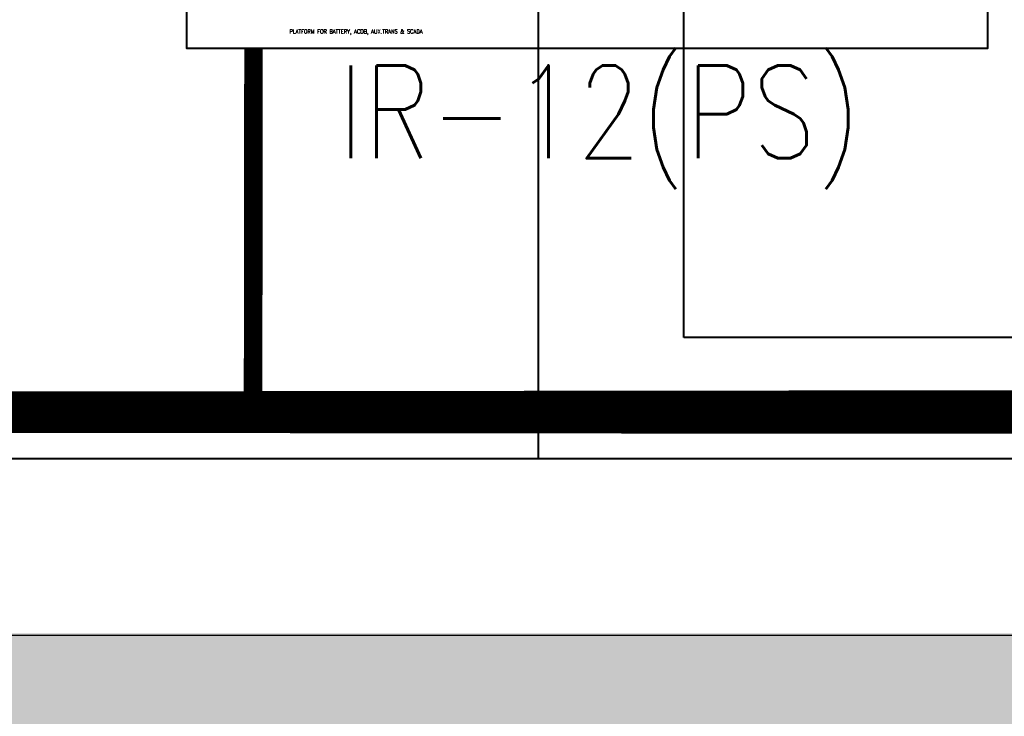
# Model space of a CAD drawing. Header units: inches. Extents: x 727810 to 1461440, y 2714588 to 5435005.
# Tile 83 of 233: x 729479 to 729532, y 2715538 to 2715575. Entities that reach past the tile are written whole.
import ezdxf

# ---------------------------------------------------------------- set-up
doc = ezdxf.new("R2010")
doc.units = ezdxf.units.IN
doc.header["$MEASUREMENT"] = 0
doc.layers.add('AM_8', color=1, linetype='Continuous', lineweight=15)
for name, color, linetype in [('BOUNDARY DETAILS', 7, 'Continuous'), ('DETAILS', 7, 'Continuous'), ('Inverter Room', 7, 'Continuous'), ('pl cable iength', 7, 'Continuous'), ('POLYLINE', 3, 'Continuous'), ('saatvik tables new', 7, 'Continuous')]:
    doc.layers.add(name, color=color, linetype=linetype)
doc.styles.add('ROMANS', font='ROMANS.shx', dxfattribs={"height": 10})

msp = doc.modelspace()

# ---------------------------------------------------------------- hatches: boundary and pattern name
at = {"layer": 'AM_8', "ltscale": 10}
h = msp.add_hatch(dxfattribs=at)
h.set_pattern_fill('AR-CONC', color=1, scale=0.1)
h.set_pattern_definition([(50, (0, -1.14), (18.2184669, -1.59390855), [1.905, -20.955]), (355, (0, -1.14), (-3.52434214, 19.10568452), [1.524, -16.76405842]), (100.4514447, (1.518, -1.273), (14.69412471, 17.51177519), [1.61900088, -17.80902446]), (46.1842, (0, 3.94), (27.10790409, -4.2042328), [2.8575, -31.4325]), (96.6355576, (2.26, 3.59), (23.7404134, 24.74261246), [2.42850231, -26.71356082]), (351.1841512, (0, 3.94), (23.7404134, 24.74261246), [2.2859967, -25.1459732]), (21, (2.54, 2.67), (15.16143913, -10.22651982), [1.905, -20.955]), (326, (2.54, 2.67), (6.18020283, 18.41879661), [1.524, -16.764]), (71.451445, (3.803, 1.818), (21.34164193, 8.19227689), [1.61900088, -17.80899376]), (37.5, (0, -1.14), (0.308860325, 8.455503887), [0, -16.5608, 0, -17.018, 0, -16.8275]), (7.5, (0, -1.14), (6.68196625, 10.018057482), [0, -9.7028, 0, -16.1798, 0, -6.4135]), (327.5, (-5.664, -1.14), (13.559059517, -0.5728744), [0, -6.35, 0, -19.812, 0, -26.289]), (317.5, (-8.204, -1.14), (14.81291814, 2.542649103), [0, -8.255, 0, -13.1572, 0, -18.669])])
h.paths.add_polyline_path([(730391.82316, 2715878.16018), (730356.7819, 2715850.51698), (730272.22694, 2715783.8137), (730096.51231, 2715646.5984), (730080.0676, 2715658.3065), (730079.18894, 2715658.57034), (730082.7077, 2715661.194), (730259.8786, 2715799.5465), (730344.3948, 2715866.2192), (730379.4438, 2715893.8685), (730671.4684, 2716124.0062), (730657.0154, 2716226.259), (730645.0894, 2716310.634), (730560.6399, 2716311.9751), (730459.0973, 2716313.5877), (730357.5548, 2716315.2002), (730256.0122, 2716316.8128), (730154.4697, 2716318.4254), (730052.9271, 2716320.038), (729951.3846, 2716321.6505), (729849.842, 2716323.2631), (729748.2994, 2716324.8757), (729646.7569, 2716326.4882), (729545.2143, 2716328.1008), (729443.6718, 2716329.7134), (729342.1292, 2716331.326), (729240.5867, 2716332.9385), (729139.0441, 2716334.5511), (729037.5016, 2716336.1637), (728935.959, 2716337.7762), (728834.4165, 2716339.3888), (728732.7414, 2716341.0035), (728626.066, 2716344.1123), (728519.5231, 2716347.2172), (728412.9801, 2716350.3221), (728306.4372, 2716353.427), (728093.3514, 2716359.6368), (728003.9825, 2716362.2412), (728001.5191, 2716280.3372), (727998.4549, 2716178.4583), (727995.3907, 2716076.5793), (727992.3266, 2715974.7004), (727987.67284, 2715819.9715), (727987.22168, 2715804.9715), (727986.1982, 2715770.9426), (727983.134, 2715669.0636), (727979.3235, 2715542.3694), (729920.1414, 2715542.3694), (729990.8211, 2715592.6815), (730064.21459, 2715647.40517), (730073.3836, 2715644.6519), (730083.91997, 2715637.15035), (730002.59918, 2715576.51593), (729926.53277, 2715522.3694), (727958.71293, 2715522.3694), (727963.14304, 2715669.66486), (727966.20724, 2715771.54387), (727972.33564, 2715975.30167), (727975.39974, 2716077.18055), (727978.46394, 2716179.05957), (727981.52814, 2716280.93847), (727984.59224, 2716382.81476), (728093.934, 2716379.62831), (728200.4769, 2716376.52341), (728307.0198, 2716373.41851), (728413.5627, 2716370.31361), (728520.1057, 2716367.20871), (728626.6486, 2716364.10381), (728733.19151, 2716360.99887), (728834.73408, 2716359.38628), (728936.27658, 2716357.77368), (729037.81916, 2716356.16118), (729139.36168, 2716354.54858), (729240.90428, 2716352.93598), (729342.44676, 2716351.32348), (729443.98938, 2716349.71088), (729545.53188, 2716348.09828), (729647.07448, 2716346.48568), (729748.61696, 2716344.87318), (729850.15958, 2716343.26058), (729951.70218, 2716341.64798), (730053.24466, 2716340.03548), (730154.78728, 2716338.42288), (730256.32978, 2716336.81028), (730357.87238, 2716335.19768), (730459.41486, 2716333.58518), (730560.95748, 2716331.97258), (730662.50002, 2716330.36003), (730676.81856, 2716229.05808), (730692.88125, 2716115.41696)])

# ---------------------------------------------------------------- linework, layer by layer
at = {"color": 3, "lineweight": 40, "elevation": 0.29098}
msp.add_lwpolyline([(729487.77817, 2715600.83865), (729530.83865, 2715600.83865), (729530.83865, 2715573.84198), (729487.77817, 2715573.84198)], close=True, dxfattribs=at)
at = {"layer": 'BOUNDARY DETAILS', "color": 2}
msp.add_lwpolyline([(729920.1414, 2715542.2494), (727979.3235, 2715542.2494), (727983.134, 2715668.9436), (727986.1982, 2715770.8226), (727992.3266, 2715974.5804), (727995.3907, 2716076.4593), (727998.4549, 2716178.3383), (728001.5191, 2716280.2172), (728003.9825, 2716362.1212), (728093.3514, 2716359.5168), (728412.9801, 2716350.2021), (728519.5231, 2716347.0972), (728626.066, 2716343.9923), (728732.7414, 2716340.8835), (728834.4165, 2716339.2688), (728935.959, 2716337.6562), (729037.5016, 2716336.0437), (729139.0441, 2716334.4311), (729240.5867, 2716332.8185), (729342.1292, 2716331.206), (729443.6718, 2716329.5934), (729545.2143, 2716327.9808), (729646.7569, 2716326.3682)], dxfattribs=at)
at = {"layer": 'DETAILS', "color": 5, "lineweight": 40}
for p, q in [((729514.5068, 2715558.28383), (729514.5068, 2715582.36565)), ((729514.5068, 2715558.28383), (729514.5068, 2715582.36565)), ((729919.65116, 2715558.28383), (729514.5068, 2715558.28383)), ((729919.65116, 2715558.28383), (729514.5068, 2715558.28383))]:
    msp.add_line(p, q, dxfattribs=at)
at = {"layer": 'DETAILS', "color": 1, "lineweight": 40}
for p, q in [((729506.67774, 2715580.99548), (729506.67774, 2715551.75958)), ((729506.67774, 2715580.99548), (729506.67774, 2715551.75958)), ((729911.93136, 2715551.75958), (728355.76522, 2715551.75958)), ((729911.93136, 2715551.75958), (728355.76522, 2715551.75958))]:
    msp.add_line(p, q, dxfattribs=at)
at = {"layer": 'pl cable iength', "color": 3, "lineweight": 40, "const_width": 1}
for points in [[(728923.77125, 2715753.07957), (728923.60859, 2715554.20727), (729909.78771, 2715554.06019), (729909.95037, 2715558.28383)], [(728923.77125, 2715753.07957), (728923.60859, 2715554.20727), (729909.78771, 2715554.06019), (729909.95037, 2715558.28383)], [(728326.88333, 2715574.8582), (728326.88333, 2715554.80818), (729526.97076, 2715553.59968), (729909.95037, 2715554.4232)], [(729491.3588, 2715573.83947), (729491.33418, 2715553.55681)]]:
    msp.add_lwpolyline(points, dxfattribs=at)
at = {"layer": 'POLYLINE', "color": 0, "lineweight": 40, "const_width": 1}
msp.add_lwpolyline([(729600.70269, 2715555.03116), (729112.29128, 2715554.41575)], dxfattribs=at)
at = {"layer": 'saatvik tables new', "color": 7, "lineweight": 40, "true_color": 0xffffff, "const_width": 1}
msp.add_lwpolyline([(729600.70269, 2715555.03116), (729112.29128, 2715554.41575)], dxfattribs=at)

# ---------------------------------------------------------------- texts
at = {"layer": 'DETAILS', "color": 3, "style": 'ROMANS', "width": 0.8}
msp.add_text('IR-12(PS)', height=5, dxfattribs=at).set_placement((729495.91015, 2715567.92408, -0.43898))
at = {"layer": 'Inverter Room', "color": 2, "linetype": 'Continuous', "style": 'ROMANS', "width": 0.8}
msp.add_text('PLATFORM FOR BATTERY, ACDB, AUX.TRANS & SCADA', height=0.225, dxfattribs=at).set_placement((729493.29878, 2715574.63862, -0.43898))

doc.saveas('drawing.dxf')
